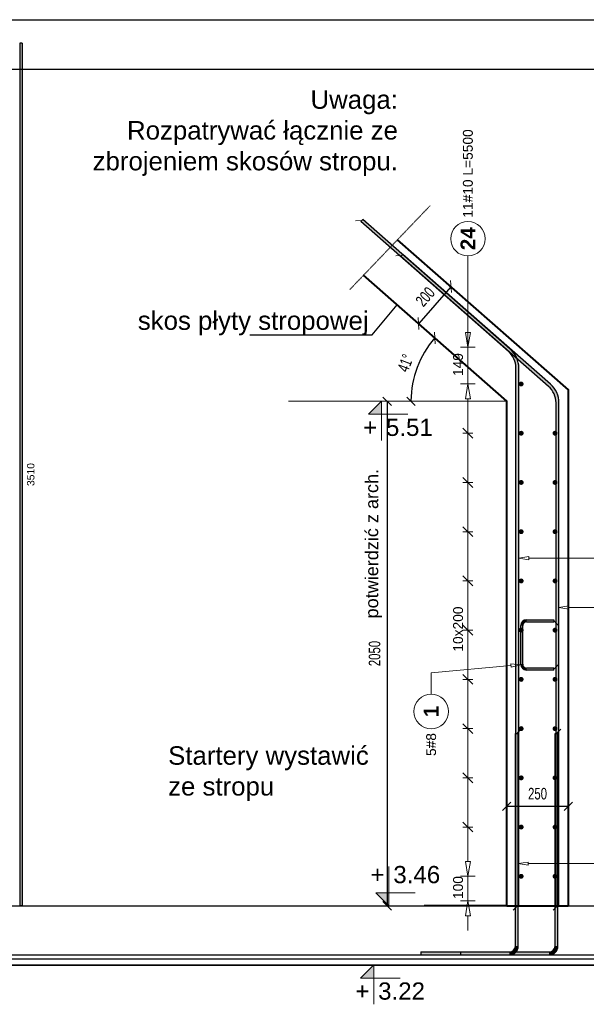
# Model space of a CAD drawing. Extents: x -1474 to 455485, y -101625 to 75879.
# Tile 37 of 40: x 369477 to 371779, y -87753 to -83753. Entities that reach past the tile are written whole.
import ezdxf
from ezdxf.enums import TextEntityAlignment as Align

# ---------------------------------------------------------------- set-up
doc = ezdxf.new("R2010")
doc.units = 0
doc.header["$LTSCALE"] = 10
doc.header["$MEASUREMENT"] = 0
doc.linetypes.add('HIDDEN', pattern=[0.375, 0.25, -0.125])
for name, color, linetype, lineweight in [('P-Linia1', 3, 'Continuous', 40), ('P-Opis', 1, 'Continuous', 18), ('P-Przerywana', 13, 'HIDDEN', 9), ('P-Wymiar', 254, 'Continuous', 9)]:
    doc.layers.add(name, color=color, linetype=linetype, lineweight=lineweight)
for name, color, linetype in [('RCAD_kształt pręta', 7, 'Continuous'), ('RCAD_opis kształtu pręta', 7, 'Continuous'), ('RCAD_opis rozkładu', 7, 'Continuous'), ('RCAD_pręt wyrzucony', 130, 'Continuous'), ('RCAD_pręty punktowe', 7, 'Continuous'), ('RCAD_symbole graficzne', 7, 'Continuous')]:
    doc.layers.add(name, color=color, linetype=linetype)
doc.styles.add('_Fd Opis', font='arial.ttf')
doc.styles.add('ROMANS', font='arial.ttf', dxfattribs={"width": 0.7})
doc.styles.add('style1', font='arial.ttf')
doc.styles.add('style3', font='arialbd.ttf')
doc.dimstyles.new('A25', dxfattribs={"dimscale": 27, "dimtxt": 1.75, "dimasz": 0.05, "dimexe": 0, "dimexo": 0, "dimgap": 1, "dimtad": 1, "dimdec": 4, "dimrnd": 1, "dimdsep": 46, "dimtxsty": 'ROMANS', "dimblk": '[[[[[[[[', "dimcen": 2, "dimdle": 2, "dimse1": 1, "dimse2": 1, "dimclrd": 256, "dimclrt": 1, "dimadec": 0, "dimazin": 0, "dimtfac": 1, "dimtdec": 4, "dimtix": 1, "dimtmove": 2, "dimatfit": 3, "dimldrblk": '[[[[[[[[', "dimfxl": 0, "dimtvp": 0.6, "dimtolj": 1, "dimlwd": -1, "dimarcsym": 0})

# ---------------------------------------------------------------- blocks, each defined once
blk = doc.blocks.new('[[[[[[[[')
at = {"layer": 'P-Wymiar'}
for p, q in [((-12.7, -12.7), (12.7, 12.7)), ((0, 0), (-4.6, 0)), ((0, 18), (0, -18))]:
    blk.add_line(p, q, dxfattribs=at)
blk = doc.blocks.new('*D176')
at = {"transparency": 16777216}
blk.add_line((371457.1, -86948.3), (371704.4, -86948.3), dxfattribs=at)
at = {"layer": 'Defpoints', "color": 0, "transparency": 16777216}
for p in [(371455.7, -86451.5), (371705.7, -86451.5), (371705.7, -86948.3)]:
    blk.add_point(p, dxfattribs=at)
at = {"transparency": 16777216, "xscale": 1.35, "yscale": 1.35, "zscale": 1.35, "rotation": 180}
blk.add_blockref('[[[[[[[[', (371455.7, -86948.3), dxfattribs=at)
at = {"transparency": 16777216, "xscale": 1.35, "yscale": 1.35, "zscale": 1.35}
blk.add_blockref('[[[[[[[[', (371705.7, -86948.3), dxfattribs=at)
at = {"color": 1, "transparency": 16777216, "insert": (371580.7, -86897.2), "char_height": 47.25, "attachment_point": 5, "style": 'ROMANS', "bg_fill": 3, "box_fill_scale": 1.25, "bg_fill_color": 256, "bg_fill_true_color": 13158600, "bg_fill_transparency": 0}
blk.add_mtext('\\A1;250', dxfattribs=at)
blk = doc.blocks.new('*D177')
at = {"transparency": 16777216}
blk.add_line((371228.2, -84838), (371097.9, -84986.2), dxfattribs=at)
at = {"layer": 'Defpoints', "color": 0, "transparency": 16777216}
for p in [(371215.5, -84825.1), (371083.5, -84975.3), (371097, -84987.2)]:
    blk.add_point(p, dxfattribs=at)
at = {"transparency": 16777216, "xscale": 1.35, "yscale": 1.35, "zscale": 1.35}
for p, rotation in [((371229.1, -84837), 48.67835585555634), ((371097, -84987.2), 228.6783558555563)]:
    blk.add_blockref('[[[[[[[[', p, dxfattribs=dict(at, rotation=rotation))
at = {"color": 1, "transparency": 16777216, "insert": (371124.6, -84878.3), "char_height": 47.25, "attachment_point": 5, "rotation": 48.6784, "style": 'ROMANS', "bg_fill": 3, "box_fill_scale": 1.25, "bg_fill_color": 256, "bg_fill_true_color": 13158600, "bg_fill_transparency": 0}
blk.add_mtext('\\A1;200', dxfattribs=at)
blk = doc.blocks.new('*D178')
at = {"transparency": 16777216}
blk.add_line((370970, -85304), (370970, -87351.3), dxfattribs=at)
at = {"layer": 'Defpoints', "color": 0, "transparency": 16777216}
for p in [(371762.2, -85302.6), (370970, -87352.6), (371762.2, -87352.6)]:
    blk.add_point(p, dxfattribs=at)
at = {"transparency": 16777216, "xscale": 1.35, "yscale": 1.35, "zscale": 1.35}
for p, rotation in [((370970, -85302.6), 90), ((370970, -87352.6), 270)]:
    blk.add_blockref('[[[[[[[[', p, dxfattribs=dict(at, rotation=rotation))
at = {"color": 1, "transparency": 16777216, "insert": (370918.9, -86327.6), "char_height": 47.25, "attachment_point": 5, "rotation": 90, "style": 'ROMANS', "bg_fill": 3, "box_fill_scale": 1.25, "bg_fill_color": 256, "bg_fill_true_color": 13158600, "bg_fill_transparency": 0}
blk.add_mtext('\\A1;2050', dxfattribs=at)
blk = doc.blocks.new('*D179')
at = {"transparency": 16777216}
blk.add_line((372009.3, -85257.4), (372009.3, -87351.6), dxfattribs=at)
at = {"layer": 'Defpoints', "color": 0, "transparency": 16777216}
for p in [(371159.1, -85256.1), (371262.1, -87352.9), (372009.3, -87352.9)]:
    blk.add_point(p, dxfattribs=at)
at = {"transparency": 16777216, "xscale": 1.35, "yscale": 1.35, "zscale": 1.35}
for p, rotation in [((372009.3, -85256.1), 90), ((372009.3, -87352.9), 270)]:
    blk.add_blockref('[[[[[[[[', p, dxfattribs=dict(at, rotation=rotation))
at = {"color": 1, "transparency": 16777216, "insert": (371958.2, -86304.5), "char_height": 47.25, "attachment_point": 5, "rotation": 90, "style": 'ROMANS', "bg_fill": 3, "box_fill_scale": 1.25, "bg_fill_color": 256, "bg_fill_true_color": 13158600, "bg_fill_transparency": 0}
blk.add_mtext('\\A1;2097', dxfattribs=at)
blk = doc.blocks.new('*D180')
at = {"transparency": 16777216}
blk.add_arc((371455.7, -85302.6), 389.1, 138.8771, 179.8012, dxfattribs=at)
at = {"layer": 'Defpoints', "color": 0, "transparency": 16777216}
for p in [(370873.8, -84790.9), (370568.7, -85302.6), (371455.7, -85302.6), (371455.7, -85302.6)]:
    blk.add_point(p, dxfattribs=at)
at = {"transparency": 16777216, "xscale": 1.35, "yscale": 1.35, "zscale": 1.35}
for p, rotation in [((371163.5, -85045.7), 48.77773972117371), ((371066.6, -85302.6), 269.9006161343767)]:
    blk.add_blockref('[[[[[[[[', p, dxfattribs=dict(at, rotation=rotation))
at = {"color": 1, "transparency": 16777216, "insert": (371044.2, -85147.4), "char_height": 47.25, "attachment_point": 5, "rotation": 69.3392, "style": 'ROMANS', "bg_fill": 3, "box_fill_scale": 1.25, "bg_fill_color": 256, "bg_fill_true_color": 13158600, "bg_fill_transparency": 0}
blk.add_mtext('\\A1;41°', dxfattribs=at)
at = {"layer": 'Defpoints', "color": 0, "transparency": 16777216}
blk.add_point((371110.7, -85122.6), dxfattribs=at)

msp = doc.modelspace()

# ---------------------------------------------------------------- hatches: boundary and pattern name
at = {"layer": 'RCAD_kształt pręta'}
h = msp.add_hatch(color=4, dxfattribs=at)
edge = h.paths.add_edge_path(flags=0)
edge.add_line((371466.56108, -87551.93326), (371466.56108, -87539.93326))
edge.add_arc((371466.56108, -87515.93326), 24, -90.00000001, -0.00000001)
edge.add_line((371490.56108, -87515.93326), (371502.56108, -87515.93326))
edge.add_arc((371466.56108, -87515.93326), 36, 269.99999999, 359.99999999, ccw=False)
h = msp.add_hatch(color=4, dxfattribs=at)
edge = h.paths.add_edge_path(flags=0)
edge.add_line((371627.79205, -87551.93326), (371627.79205, -87539.93326))
edge.add_arc((371627.79205, -87515.93326), 24, -90.00000001, -0.00000001)
edge.add_line((371651.79205, -87515.93326), (371663.79205, -87515.93326))
edge.add_arc((371627.79205, -87515.93326), 36, 269.99999999, 359.99999999, ccw=False)
for points in [[(371106.56108, -87551.93326), (371106.56108, -87539.93326), (371466.56108, -87539.93326), (371466.56108, -87551.93326)], [(371267.79205, -87551.93326), (371267.79205, -87539.93326), (371627.79205, -87539.93326), (371627.79205, -87551.93326)]]:
    msp.add_hatch(color=4, dxfattribs=at).paths.add_polyline_path(points, flags=0)
at = {"layer": 'RCAD_pręt wyrzucony'}
msp.add_hatch(color=4, dxfattribs=at).paths.add_polyline_path([(369477.07652, -83847.93326), (369487.07652, -83847.93326), (369487.07652, -87352.93326), (369477.07652, -87352.93326)], flags=0)
at = {"layer": 'RCAD_symbole graficzne'}
msp.add_hatch(color=1, dxfattribs=at).paths.add_polyline_path([(370862.0924, -87645.93519), (370915.42574, -87592.60185), (370915.42574, -87645.93519)], flags=0)

# ---------------------------------------------------------------- linework, layer by layer
msp.add_lwpolyline([(370411.66796, -85033.24796), (370908.50436, -85033.24796), (371010.61513, -84910.41522)])
at = {"layer": 'Defpoints', "color": 21}
for p in [(238098.40145, -83752.93326), (231219.52352, -83752.93326), (244474.54756, -83752.93326), (237595.66964, -83752.93326), (275978.67385, -83752.93326), (269099.79593, -83752.93326), (282354.81997, -83752.93326), (275475.94204, -83752.93326), (238152.43513, -83952.93326), (231273.5572, -83952.93326), (244528.58124, -83952.93326), (237649.70332, -83952.93326), (276032.70753, -83952.93326), (269153.82961, -83952.93326), (282408.85365, -83952.93326), (275529.97572, -83952.93326), (243115.86313, -87352.60185), (331205.41923, -87352.60185), (236236.98521, -87352.60185), (324326.5413, -87352.60185), (294834.79637, -87352.60185), (382924.35247, -87352.60185), (287955.91844, -87352.60185), (376045.47454, -87352.60185), (249492.00924, -87352.60185), (337581.56534, -87352.60185), (242613.13132, -87352.60185), (330702.68742, -87352.60185), (301210.94248, -87352.60185), (389300.49858, -87352.60185), (294332.06456, -87352.60185), (382421.62065, -87352.60185), (232413.86384, -87352.93326), (320503.41994, -87352.93326), (225534.98592, -87352.93326), (313624.54202, -87352.93326), (284132.79708, -87352.93326), (372222.35318, -87352.93326), (277253.91915, -87352.93326), (365343.47525, -87352.93326), (238790.00996, -87352.93326), (326879.56605, -87352.93326), (231911.13203, -87352.93326), (320000.68813, -87352.93326), (290508.94319, -87352.93326), (378598.49929, -87352.93326), (283630.06527, -87352.93326), (371719.62137, -87352.93326), (243115.86313, -87551.60185), (331205.41923, -87551.60185), (236236.98521, -87551.60185), (324326.5413, -87551.60185), (294834.79637, -87551.60185), (382924.35247, -87551.60185), (287955.91844, -87551.60185), (376045.47454, -87551.60185), (249492.00924, -87551.60185), (337581.56534, -87551.60185), (242613.13132, -87551.60185), (330702.68742, -87551.60185), (301210.94248, -87551.60185), (389300.49858, -87551.60185), (294332.06456, -87551.60185), (382421.62065, -87551.60185), (280996.13554, -87551.60185), (369085.69163, -87551.60185), (274117.25761, -87551.60185), (362206.81371, -87551.60185), (332715.06877, -87551.60185), (420804.62487, -87551.60185), (325836.19085, -87551.60185), (413925.74694, -87551.60185), (287372.28165, -87551.60185), (375461.83775, -87551.60185), (280493.40372, -87551.60185), (368582.95982, -87551.60185), (339091.21489, -87551.60185), (427180.77098, -87551.60185), (332212.33696, -87551.60185), (420301.89306, -87551.60185), (232413.86384, -87551.93326), (320503.41994, -87551.93326), (225534.98592, -87551.93326), (313624.54202, -87551.93326), (284132.79708, -87551.93326), (372222.35318, -87551.93326), (277253.91915, -87551.93326), (365343.47525, -87551.93326), (238790.00996, -87551.93326), (326879.56605, -87551.93326), (231911.13203, -87551.93326), (320000.68813, -87551.93326), (290508.94319, -87551.93326), (378598.49929, -87551.93326), (283630.06527, -87551.93326), (371719.62137, -87551.93326), (270294.13625, -87551.93326), (358383.69234, -87551.93326), (263415.25832, -87551.93326), (351504.81442, -87551.93326), (322013.06948, -87551.93326), (410102.62558, -87551.93326), (315134.19156, -87551.93326), (403223.74766, -87551.93326), (276670.28236, -87551.93326), (364759.83846, -87551.93326), (269791.40444, -87551.93326), (357880.96053, -87551.93326), (328389.2156, -87551.93326), (416478.7717, -87551.93326), (321510.33767, -87551.93326), (409599.89377, -87551.93326), (243115.86313, -87567.60185), (331205.41923, -87567.60185), (236236.98521, -87567.60185), (324326.5413, -87567.60185), (294834.79637, -87567.60185), (382924.35247, -87567.60185), (287955.91844, -87567.60185), (376045.47454, -87567.60185), (249492.00924, -87567.60185), (337581.56534, -87567.60185), (242613.13132, -87567.60185), (330702.68742, -87567.60185), (301210.94248, -87567.60185), (389300.49858, -87567.60185), (294332.06456, -87567.60185), (382421.62065, -87567.60185), (280996.13554, -87567.60185), (369085.69163, -87567.60185), (274117.25761, -87567.60185), (362206.81371, -87567.60185), (332715.06877, -87567.60185), (420804.62487, -87567.60185), (325836.19085, -87567.60185), (413925.74694, -87567.60185), (287372.28165, -87567.60185), (375461.83775, -87567.60185), (280493.40372, -87567.60185), (368582.95982, -87567.60185), (339091.21489, -87567.60185), (427180.77098, -87567.60185), (332212.33696, -87567.60185), (420301.89306, -87567.60185), (232413.86384, -87567.93326), (320503.41994, -87567.93326), (225534.98592, -87567.93326), (313624.54202, -87567.93326), (284132.79708, -87567.93326), (372222.35318, -87567.93326), (277253.91915, -87567.93326), (365343.47525, -87567.93326), (238790.00996, -87567.93326), (326879.56605, -87567.93326), (231911.13203, -87567.93326), (320000.68813, -87567.93326), (290508.94319, -87567.93326), (378598.49929, -87567.93326), (283630.06527, -87567.93326), (371719.62137, -87567.93326), (270294.13625, -87567.93326), (358383.69234, -87567.93326), (263415.25832, -87567.93326), (351504.81442, -87567.93326), (322013.06948, -87567.93326), (410102.62558, -87567.93326), (315134.19156, -87567.93326), (403223.74766, -87567.93326), (276670.28236, -87567.93326), (364759.83846, -87567.93326), (269791.40444, -87567.93326), (357880.96053, -87567.93326), (328389.2156, -87567.93326), (416478.7717, -87567.93326), (321510.33767, -87567.93326), (409599.89377, -87567.93326), (243115.86313, -87592.60185), (331205.41923, -87592.60185), (236236.98521, -87592.60185), (324326.5413, -87592.60185), (294834.79637, -87592.60185), (382924.35247, -87592.60185), (287955.91844, -87592.60185), (376045.47454, -87592.60185), (249492.00924, -87592.60185), (337581.56534, -87592.60185), (242613.13132, -87592.60185), (330702.68742, -87592.60185), (301210.94248, -87592.60185), (389300.49858, -87592.60185), (294332.06456, -87592.60185), (382421.62065, -87592.60185), (280996.13554, -87592.60185), (369085.69163, -87592.60185), (274117.25761, -87592.60185), (362206.81371, -87592.60185), (332715.06877, -87592.60185), (420804.62487, -87592.60185), (325836.19085, -87592.60185), (413925.74694, -87592.60185), (287372.28165, -87592.60185), (375461.83775, -87592.60185), (280493.40372, -87592.60185), (368582.95982, -87592.60185), (339091.21489, -87592.60185), (427180.77098, -87592.60185), (332212.33696, -87592.60185), (420301.89306, -87592.60185), (232413.86384, -87592.93326), (320503.41994, -87592.93326), (225534.98592, -87592.93326), (313624.54202, -87592.93326), (284132.79708, -87592.93326), (372222.35318, -87592.93326), (277253.91915, -87592.93326), (365343.47525, -87592.93326), (238790.00996, -87592.93326), (326879.56605, -87592.93326), (231911.13203, -87592.93326), (320000.68813, -87592.93326), (290508.94319, -87592.93326), (378598.49929, -87592.93326), (283630.06527, -87592.93326), (371719.62137, -87592.93326), (270294.13625, -87592.93326), (358383.69234, -87592.93326), (263415.25832, -87592.93326), (351504.81442, -87592.93326), (322013.06948, -87592.93326), (410102.62558, -87592.93326), (315134.19156, -87592.93326), (403223.74766, -87592.93326), (276670.28236, -87592.93326), (364759.83846, -87592.93326), (269791.40444, -87592.93326), (357880.96053, -87592.93326), (328389.2156, -87592.93326), (416478.7717, -87592.93326), (321510.33767, -87592.93326), (409599.89377, -87592.93326)]:
    msp.add_xline(p, (1, 0), dxfattribs=at)
at = {"layer": 'P-Linia1'}
for points in [[(371455.7472, -83752.60185), (371455.7472, -83752.60185)], [(371705.80613, -87352.60185), (371705.80613, -85256.14507), (371012.12879, -84646.27019)], [(371455.81223, -87352.60185), (371455.7472, -85302.60185), (370873.78369, -84790.94477)], [(371455.7472, -87352.60185), (371120.62631, -87352.60185)], [(371455.7472, -87352.60185), (371705.7472, -87352.60185)], [(371705.7472, -87352.60185), (371705.7472, -87352.60185)]]:
    msp.add_lwpolyline(points, dxfattribs=at)
at = {"layer": 'P-Przerywana'}
msp.add_lwpolyline([(371143.87964, -84508.49155), (370817.63854, -84849.65865)], dxfattribs=at)
at = {"layer": 'RCAD_kształt pręta', "color": 2, "lineweight": 5}
for p, q in [((370866.45214, -84568.36476), (370841.75439, -84569.95252)), ((371029.52431, -84710.41898), (371004.82655, -84712.00674))]:
    msp.add_line(p, q, dxfattribs=at)
at = {"layer": 'RCAD_kształt pręta', "color": 4}
for p, q in [((370862.49043, -84572.87085), (370870.41385, -84563.85867)), ((371025.56259, -84714.92506), (371033.48602, -84705.91289)), ((371106.56108, -87539.93326), (371466.56108, -87539.93326)), ((371106.56108, -87539.93326), (371106.56108, -87551.93326)), ((371106.56108, -87551.93326), (371466.56108, -87551.93326)), ((371267.79205, -87539.93326), (371627.79205, -87539.93326)), ((371267.79205, -87539.93326), (371267.79205, -87551.93326)), ((371267.79205, -87551.93326), (371627.79205, -87551.93326))]:
    msp.add_line(p, q, dxfattribs=at)
for centre, radius in [((371466.56108, -87515.93326), 24), ((371466.56108, -87515.93326), 36), ((371627.79205, -87515.93326), 24), ((371627.79205, -87515.93326), 36)]:
    msp.add_arc(centre, radius, 269.99999999, 359.99999999, dxfattribs=at)
at = {"layer": 'RCAD_opis rozkładu', "color": 8, "lineweight": 0}
for p, q in [((371287.89371, -87392.60185), (371307.89371, -87392.60185)), ((371297.89371, -87452.60185), (371297.89371, -87392.60185))]:
    msp.add_line(p, q, dxfattribs=at)
msp.add_circle((371297.89371, -84642.43895), 70, dxfattribs=at)
at = {"layer": 'RCAD_pręt wyrzucony', "color": 4}
for p, q in [((369477.07652, -83847.93326), (369477.07652, -87352.93326)), ((369487.07652, -83847.93326), (369477.07652, -83847.93326)), ((369487.07652, -83847.93326), (369487.07652, -87352.93326)), ((369487.07652, -87352.93326), (369477.07652, -87352.93326))]:
    msp.add_line(p, q, dxfattribs=at)
at = {"layer": 'RCAD_symbole graficzne', "color": 1, "lineweight": 0}
for p, q in [((370995.42574, -87592.60185), (370835.42574, -87592.60185)), ((370862.0924, -87645.93519), (370915.42574, -87592.60185)), ((370915.42574, -87592.60185), (370915.42574, -87752.60185)), ((371022.0924, -87645.93519), (370862.0924, -87645.93519))]:
    msp.add_line(p, q, dxfattribs=at)

# ---------------------------------------------------------------- texts
at = {"layer": 'P-Opis', "char_height": 75, "width": 1557.0457914, "attachment_point": 6, "style": '_Fd Opis'}
for s, insert in [('Uwaga:^JRozpatrywać łącznie ze zbrojeniem skosów stropu.', (371013.64774, -84213.37187)), ('skos płyty stropowej', (370894.38622, -84986.22952))]:
    msp.add_mtext(s, dxfattribs=dict(at, insert=insert))
at = {"layer": 'RCAD_opis rozkładu', "color": 2, "insert": (371297.89371, -84377.35027), "char_height": 40, "attachment_point": 5, "rotation": 90, "style": 'style1'}
msp.add_mtext('11#10 L=5500', dxfattribs=at)
at = {"layer": 'RCAD_opis rozkładu', "color": 1, "insert": (371297.89371, -84642.43895), "char_height": 60, "attachment_point": 5, "rotation": 90, "style": 'style3'}
msp.add_mtext('24', dxfattribs=at)
at = {"layer": 'RCAD_pręt wyrzucony', "color": 1, "insert": (369522.07652, -85600.43326), "char_height": 30, "attachment_point": 5, "rotation": 90, "style": 'style1'}
msp.add_mtext('3510', dxfattribs=at)
at = {"layer": 'RCAD_symbole graficzne', "color": 2, "style": 'style1'}
msp.add_text('+', height=70, dxfattribs=at).set_placement((370897.64796, -87663.71296), align=Align.TOP_RIGHT)
msp.add_text('3.22 ', height=70, dxfattribs=at).set_placement((370933.20352, -87663.71296), align=Align.TOP_LEFT)

# ---------------------------------------------------------------- next in the draw order: dimensions: what is measured, and where the dimension line sits
dim = msp.add_aligned_dim(p1=(371215.53006, -84825.09876), p2=(371083.47298, -84975.30171), distance=18.0287, dimstyle='A25', override={"dimfxl": 160, "dimfxlon": 1, "dimtfill": 1})
dim.commit()
dim.dimension.update_dxf_attribs({"geometry": '*D177', "text_midpoint": (371124.64603, -84878.34751)})
dim = msp.add_linear_dim(base=(371705.7472, -86948.32672), p1=(371455.7472, -86451.53177), p2=(371705.7472, -86451.53177), dimstyle='A25', override={"dimfxl": 160, "dimfxlon": 1, "dimtfill": 1})
dim.commit()
dim.dimension.update_dxf_attribs({"geometry": '*D176', "text_midpoint": (371580.7472, -86897.20215)})

# ---------------------------------------------------------------- next in the draw order: dimensions: what is measured, and where the dimension line sits
dim = msp.add_linear_dim(base=(370970.02699, -87352.60185), p1=(371762.24717, -85302.60185), p2=(371762.24717, -87352.60185), angle=90, dimstyle='A25', override={"dimfxl": 160, "dimfxlon": 1, "dimtfill": 1})
dim.commit()
dim.dimension.update_dxf_attribs({"geometry": '*D178', "text_midpoint": (370918.90242, -86327.60185)})

# ---------------------------------------------------------------- next in the draw order: hatches: boundary and pattern name
at = {"layer": 'RCAD_symbole graficzne'}
msp.add_hatch(color=1, dxfattribs=at).paths.add_polyline_path([(370923.82819, -87299.26852), (370977.16152, -87352.60185), (370977.16152, -87299.26852)], flags=0)

# ---------------------------------------------------------------- next in the draw order: linework, layer by layer
at = {"layer": 'RCAD_symbole graficzne', "color": 1, "lineweight": 0}
for p, q in [((371053.85763, -85355.81156), (370893.85763, -85355.81156)), ((370977.16152, -87352.60185), (370977.16152, -87192.60185)), ((371083.82819, -87299.26852), (370923.82819, -87299.26852)), ((370923.82819, -87299.26852), (370977.16152, -87352.60185)), ((371057.16152, -87352.60185), (370897.16152, -87352.60185))]:
    msp.add_line(p, q, dxfattribs=at)

# ---------------------------------------------------------------- next in the draw order: texts
at = {"layer": 'P-Opis', "insert": (370915.0911, -85577.64684), "char_height": 52.5, "width": 1089.932054, "attachment_point": 6, "rotation": 90, "style": '_Fd Opis'}
msp.add_mtext('potwierdzić z arch.', dxfattribs=at)
at = {"layer": 'P-Opis', "insert": (370080.03547, -86815.70059), "char_height": 75, "width": 902.055227, "attachment_point": 4, "style": '_Fd Opis'}
msp.add_mtext('Startery wystawić ze stropu', dxfattribs=at)
at = {"layer": 'RCAD_symbole graficzne', "color": 2, "style": 'style1'}
msp.add_text('+', height=70, dxfattribs=at).set_placement((370929.41318, -85373.58934), align=Align.TOP_RIGHT)
msp.add_text('+', height=70, dxfattribs=at).set_placement((370959.38375, -87281.49074), align=Align.BOTTOM_RIGHT)

# ---------------------------------------------------------------- next in the draw order: dimensions: what is measured, and where the dimension line sits
dim = msp.add_linear_dim(base=(372009.32441, -87352.93326), p1=(371159.13857, -85256.09325), p2=(371262.13902, -87352.93326), angle=90, dimstyle='A25', override={"dimfxl": 160, "dimfxlon": 1, "dimtfill": 1})
dim.commit()
dim.dimension.update_dxf_attribs({"geometry": '*D179', "text_midpoint": (371958.19983, -86304.51326)})

# ---------------------------------------------------------------- next in the draw order: hatches: boundary and pattern name
at = {"layer": 'RCAD_kształt pręta'}
for points in [[(371504.67503, -87352.33639), (371492.67503, -87352.33639), (371492.67503, -85167.63415), (371504.67503, -85167.63415)], [(371667.7472, -87352.33639), (371655.7472, -87352.33639), (371655.7472, -85309.68837), (371667.7472, -85309.68837)], [(371536.33113, -86198.23429), (371536.33113, -86190.23429), (371647.33113, -86190.23429), (371647.33113, -86198.23429)], [(371520.33113, -86370.71128), (371512.33113, -86370.71128), (371512.33113, -86214.23429), (371520.33113, -86214.23429)], [(371647.33113, -86386.71128), (371647.33113, -86394.71128), (371536.33113, -86394.71128), (371536.33113, -86386.71128)], [(371502.56108, -87515.93326), (371490.56108, -87515.93326), (371490.56108, -86652.93326), (371502.56108, -86652.93326)], [(371663.79205, -87515.93326), (371651.79205, -87515.93326), (371651.79205, -86652.93326), (371663.79205, -86652.93326)]]:
    msp.add_hatch(color=4, dxfattribs=at).paths.add_polyline_path(points, flags=0)
h = msp.add_hatch(color=4, dxfattribs=at)
edge = h.paths.add_edge_path(flags=0)
edge.add_line((371667.7472, -85309.68837), (371655.7472, -85309.68837))
edge.add_arc((371565.7472, -85309.68837), 90, 0, 48.67835589)
edge.add_line((371625.17288, -85242.09704), (371633.09631, -85233.08486))
edge.add_arc((371565.7472, -85309.68837), 102, 360, 408.67835589, ccw=False)
h = msp.add_hatch(color=4, dxfattribs=at)
edge = h.paths.add_edge_path(flags=0)
edge.add_line((371536.33113, -86190.23429), (371536.33113, -86198.23429))
edge.add_arc((371536.33113, -86214.23429), 16, 90, 180)
edge.add_line((371520.33113, -86214.23429), (371512.33113, -86214.23429))
edge.add_arc((371536.33113, -86214.23429), 24, 450, 540, ccw=False)
h = msp.add_hatch(color=4, dxfattribs=at)
edge = h.paths.add_edge_path(flags=0)
edge.add_line((371512.33113, -86370.71128), (371520.33113, -86370.71128))
edge.add_arc((371536.33113, -86370.71128), 16, -180, -90)
edge.add_line((371536.33113, -86386.71128), (371536.33113, -86394.71128))
edge.add_arc((371536.33113, -86370.71128), 24, 540, 630, ccw=False)
at = {"layer": 'RCAD_pręty punktowe'}
h = msp.add_hatch(color=1, dxfattribs=at)
edge = h.paths.add_edge_path(flags=0)
edge.add_arc((371514.31535, -85232.60185), 10, 0, 360, ccw=False)
h = msp.add_hatch(color=1, dxfattribs=at)
edge = h.paths.add_edge_path(flags=0)
edge.add_arc((371514.31535, -85432.60185), 10, 0, 360, ccw=False)
h = msp.add_hatch(color=1, dxfattribs=at)
edge = h.paths.add_edge_path(flags=0)
edge.add_arc((371651.7472, -85432.60185), 10, 0, 360, ccw=False)
h = msp.add_hatch(color=1, dxfattribs=at)
edge = h.paths.add_edge_path(flags=0)
edge.add_arc((371514.31535, -85632.60185), 10, 0, 360, ccw=False)
h = msp.add_hatch(color=1, dxfattribs=at)
edge = h.paths.add_edge_path(flags=0)
edge.add_arc((371651.7472, -85632.60185), 10, 0, 360, ccw=False)
h = msp.add_hatch(color=1, dxfattribs=at)
edge = h.paths.add_edge_path(flags=0)
edge.add_arc((371514.31535, -85832.60185), 10, 0, 360, ccw=False)
h = msp.add_hatch(color=1, dxfattribs=at)
edge = h.paths.add_edge_path(flags=0)
edge.add_arc((371651.7472, -85832.60185), 10, 0, 360, ccw=False)
h = msp.add_hatch(color=1, dxfattribs=at)
edge = h.paths.add_edge_path(flags=0)
edge.add_arc((371514.31535, -86032.60185), 10, 0, 360, ccw=False)
h = msp.add_hatch(color=1, dxfattribs=at)
edge = h.paths.add_edge_path(flags=0)
edge.add_arc((371651.7472, -86032.60185), 10, 0, 360, ccw=False)
h = msp.add_hatch(color=1, dxfattribs=at)
edge = h.paths.add_edge_path(flags=0)
edge.add_arc((371514.31535, -86232.60185), 10, 0, 360, ccw=False)
h = msp.add_hatch(color=1, dxfattribs=at)
edge = h.paths.add_edge_path(flags=0)
edge.add_arc((371651.7472, -86232.60185), 10, 0, 360, ccw=False)
h = msp.add_hatch(color=1, dxfattribs=at)
edge = h.paths.add_edge_path(flags=0)
edge.add_arc((371514.31535, -86432.60185), 10, 0, 360, ccw=False)
h = msp.add_hatch(color=1, dxfattribs=at)
edge = h.paths.add_edge_path(flags=0)
edge.add_arc((371651.7472, -86432.60185), 10, 0, 360, ccw=False)
h = msp.add_hatch(color=1, dxfattribs=at)
edge = h.paths.add_edge_path(flags=0)
edge.add_arc((371514.31535, -86632.60185), 10, 0, 360, ccw=False)
h = msp.add_hatch(color=1, dxfattribs=at)
edge = h.paths.add_edge_path(flags=0)
edge.add_arc((371651.7472, -86632.60185), 10, 0, 360, ccw=False)
h = msp.add_hatch(color=1, dxfattribs=at)
edge = h.paths.add_edge_path(flags=0)
edge.add_arc((371514.31535, -86832.60185), 10, 0, 360, ccw=False)
h = msp.add_hatch(color=1, dxfattribs=at)
edge = h.paths.add_edge_path(flags=0)
edge.add_arc((371651.7472, -86832.60185), 10, 0, 360, ccw=False)
h = msp.add_hatch(color=1, dxfattribs=at)
edge = h.paths.add_edge_path(flags=0)
edge.add_arc((371514.31535, -87032.60185), 10, 0, 360, ccw=False)
h = msp.add_hatch(color=1, dxfattribs=at)
edge = h.paths.add_edge_path(flags=0)
edge.add_arc((371651.7472, -87032.60185), 10, 0, 360, ccw=False)
h = msp.add_hatch(color=1, dxfattribs=at)
edge = h.paths.add_edge_path(flags=0)
edge.add_arc((371514.31535, -87232.60185), 10, 0, 360, ccw=False)
h = msp.add_hatch(color=1, dxfattribs=at)
edge = h.paths.add_edge_path(flags=0)
edge.add_arc((371651.7472, -87232.60185), 10, 0, 360, ccw=False)

# ---------------------------------------------------------------- next in the draw order: linework, layer by layer
at = {"layer": 'Defpoints', "color": 21}
for p in [(280996.13554, -87352.60185), (369085.69163, -87352.60185), (274117.25761, -87352.60185), (362206.81371, -87352.60185), (332715.06877, -87352.60185), (420804.62487, -87352.60185), (325836.19085, -87352.60185), (413925.74694, -87352.60185), (287372.28165, -87352.60185), (375461.83775, -87352.60185), (280493.40372, -87352.60185), (368582.95982, -87352.60185), (339091.21489, -87352.60185), (427180.77098, -87352.60185), (332212.33696, -87352.60185), (420301.89306, -87352.60185), (270294.13625, -87352.93326), (358383.69234, -87352.93326), (263415.25832, -87352.93326), (351504.81442, -87352.93326), (322013.06948, -87352.93326), (410102.62558, -87352.93326), (315134.19156, -87352.93326), (403223.74766, -87352.93326), (276670.28236, -87352.93326), (364759.83846, -87352.93326), (269791.40444, -87352.93326), (357880.96053, -87352.93326), (328389.2156, -87352.93326), (416478.7717, -87352.93326), (321510.33767, -87352.93326), (409599.89377, -87352.93326)]:
    msp.add_xline(p, (1, 0), dxfattribs=at)
at = {"layer": 'P-Przerywana'}
msp.add_lwpolyline([(371455.7472, -85302.60185), (370568.69564, -85302.60185)], dxfattribs=at)
at = {"layer": 'RCAD_kształt pręta', "color": 4}
for p, q in [((371492.67503, -87352.33639), (371492.67503, -85167.63415)), ((371504.67503, -87352.33639), (371504.67503, -85167.63415)), ((371655.7472, -87352.33639), (371655.7472, -85309.68837)), ((371667.7472, -87352.33639), (371667.7472, -85309.68837)), ((371536.33113, -86190.23429), (371647.33113, -86190.23429)), ((371536.33113, -86198.23429), (371647.33113, -86198.23429)), ((371647.33113, -86190.23429), (371647.33113, -86198.23429)), ((371512.33113, -86370.71128), (371512.33113, -86214.23429)), ((371520.33113, -86370.71128), (371520.33113, -86214.23429)), ((371647.33113, -86386.71128), (371536.33113, -86386.71128)), ((371647.33113, -86394.71128), (371536.33113, -86394.71128)), ((371647.33113, -86394.71128), (371647.33113, -86386.71128)), ((371490.56108, -87515.93326), (371490.56108, -86652.93326)), ((371490.56108, -86652.93326), (371502.56108, -86652.93326)), ((371502.56108, -87515.93326), (371502.56108, -86652.93326)), ((371651.79205, -87515.93326), (371651.79205, -86652.93326)), ((371651.79205, -86652.93326), (371663.79205, -86652.93326)), ((371663.79205, -87515.93326), (371663.79205, -86652.93326)), ((371492.67503, -87352.33639), (371504.67503, -87352.33639)), ((371655.7472, -87352.33639), (371667.7472, -87352.33639))]:
    msp.add_line(p, q, dxfattribs=at)
at = {"layer": 'RCAD_kształt pręta', "color": 2, "lineweight": 5}
for p, q in [((371647.33113, -86194.23429), (371664.83113, -86211.73429)), ((371647.33113, -86390.71128), (371664.83113, -86373.21128)), ((371496.56108, -86652.93326), (371514.06108, -86635.43326)), ((371657.79205, -86652.93326), (371675.29205, -86635.43326)), ((371498.67503, -87352.33639), (371481.17503, -87369.83639)), ((371661.7472, -87352.33639), (371644.2472, -87369.83639))]:
    msp.add_line(p, q, dxfattribs=at)
at = {"layer": 'RCAD_kształt pręta', "color": 4}
for centre, radius, start, end in [((371565.7472, -85309.68837), 102, 360, 48.67835589), ((371565.7472, -85309.68837), 90, 360, 48.67835589), ((371536.33113, -86214.23429), 24, 90, 180), ((371536.33113, -86214.23429), 16, 90, 180), ((371536.33113, -86370.71128), 24, 180, 270), ((371536.33113, -86370.71128), 16, 180, 270)]:
    msp.add_arc(centre, radius, start, end, dxfattribs=at)
at = {"layer": 'RCAD_opis kształtu pręta', "color": 8, "lineweight": 0}
for p, q in [((371504.67503, -85940.15488), (371544.67503, -85933.48822)), ((371544.67503, -85946.82155), (371504.67503, -85940.15488)), ((371544.67503, -85946.82155), (371544.67503, -85933.48822)), ((372158.12608, -85940.15488), (371544.67503, -85940.15488)), ((371667.7472, -86140.57286), (371707.7472, -86133.90619)), ((371707.7472, -86147.23952), (371667.7472, -86140.57286)), ((371707.7472, -86147.23952), (371707.7472, -86133.90619)), ((372321.19825, -86140.57286), (371707.7472, -86140.57286)), ((371148.69164, -86405.82026), (371472.59203, -86376.48421)), ((371471.99068, -86369.84472), (371512.42897, -86372.87612)), ((371471.99068, -86369.84472), (371473.19338, -86383.1237)), ((371512.42897, -86372.87612), (371473.19338, -86383.1237)), ((371148.69164, -86405.82026), (371148.69164, -86493.05829)), ((371502.56108, -87181.22212), (371542.56108, -87174.55545)), ((371542.56108, -87187.88879), (371502.56108, -87181.22212)), ((371542.56108, -87187.88879), (371542.56108, -87174.55545)), ((372151.03344, -87181.22212), (371542.56108, -87181.22212))]:
    msp.add_line(p, q, dxfattribs=at)
msp.add_circle((371148.69164, -86563.05829), 70, dxfattribs=at)
at = {"layer": 'RCAD_opis rozkładu', "color": 8, "lineweight": 0}
for p, q in [((371317.89371, -85452.60185), (371277.89371, -85412.60185)), ((371277.89371, -85432.60185), (371317.89371, -85432.60185)), ((371297.89371, -85632.60185), (371297.89371, -85432.60185)), ((371317.89371, -85652.60185), (371277.89371, -85612.60185)), ((371277.89371, -85632.60185), (371317.89371, -85632.60185)), ((371297.89371, -85832.60185), (371297.89371, -85632.60185)), ((371317.89371, -85852.60185), (371277.89371, -85812.60185)), ((371277.89371, -85832.60185), (371317.89371, -85832.60185)), ((371297.89371, -86032.60185), (371297.89371, -85832.60185)), ((371317.89371, -86052.60185), (371277.89371, -86012.60185)), ((371277.89371, -86032.60185), (371317.89371, -86032.60185)), ((371297.89371, -86232.60185), (371297.89371, -86032.60185)), ((371317.89371, -86252.60185), (371277.89371, -86212.60185)), ((371277.89371, -86232.60185), (371317.89371, -86232.60185)), ((371297.89371, -86332.60185), (371297.89371, -86232.60185)), ((371297.89371, -86332.60185), (371297.89371, -86432.60185)), ((371277.89371, -86412.60185), (371317.89371, -86452.60185)), ((371277.89371, -86432.60185), (371317.89371, -86432.60185)), ((371297.89371, -86432.60185), (371297.89371, -86632.60185)), ((371277.89371, -86612.60185), (371317.89371, -86652.60185)), ((371277.89371, -86632.60185), (371317.89371, -86632.60185)), ((371297.89371, -86632.60185), (371297.89371, -86832.60185)), ((371277.89371, -86812.60185), (371317.89371, -86852.60185)), ((371277.89371, -86832.60185), (371317.89371, -86832.60185)), ((371297.89371, -86832.60185), (371297.89371, -87032.60185)), ((371277.89371, -87012.60185), (371317.89371, -87052.60185)), ((371277.89371, -87032.60185), (371317.89371, -87032.60185)), ((371297.89371, -87032.60185), (371297.89371, -87172.60185)), ((371297.89371, -87232.60185), (371287.89371, -87172.60185)), ((371307.89371, -87172.60185), (371287.89371, -87172.60185)), ((371307.89371, -87172.60185), (371297.89371, -87232.60185)), ((371267.89371, -87232.60185), (371327.89371, -87232.60185)), ((371297.89371, -87232.60185), (371297.89371, -87332.60185)), ((371327.89371, -87332.60185), (371267.89371, -87332.60185)), ((371287.89371, -87392.60185), (371297.89371, -87332.60185)), ((371297.89371, -87332.60185), (371307.89371, -87392.60185))]:
    msp.add_line(p, q, dxfattribs=at)

# ---------------------------------------------------------------- next in the draw order: texts
at = {"layer": 'RCAD_opis kształtu pręta', "color": 1, "attachment_point": 5, "rotation": 90}
for s, insert, char_height, style in [('1', (371148.69164, -86563.05829), 60, 'style3'), ('5#8  ', (371148.69164, -86697.28748), 40, 'style1')]:
    msp.add_mtext(s, dxfattribs=dict(at, insert=insert, char_height=char_height, style=style))
at = {"layer": 'RCAD_opis rozkładu', "color": 2, "char_height": 40, "attachment_point": 7, "rotation": 90, "style": 'style1'}
for s, insert in [('10x200', (371278.31663, -86319.88698)), ('100', (371278.31663, -87324.83923))]:
    msp.add_mtext(s, dxfattribs=dict(at, insert=insert))
at = {"layer": 'RCAD_symbole graficzne', "color": 2, "style": 'style1'}
msp.add_text('5.51 ', height=70, dxfattribs=at).set_placement((370964.96874, -85373.58934), align=Align.TOP_LEFT)
msp.add_text('3.46 ', height=70, dxfattribs=at).set_placement((370994.9393, -87281.49074), align=Align.BOTTOM_LEFT)

# ---------------------------------------------------------------- next in the draw order: dimensions: what is measured, and where the dimension line sits
dim = msp.add_angular_dim_2l(base=(371110.72184, -85122.6273), line1=((371455.7472, -85302.60185), (370873.78369, -84790.94477)), line2=((371455.7472, -85302.60185), (370568.69564, -85302.60185)), dimstyle='A25', override={"dimfxl": 160, "dimfxlon": 1, "dimtfill": 1})
dim.commit()
dim.dimension.update_dxf_attribs({"geometry": '*D180', "text_midpoint": (371044.17091, -85147.40166)})

# ---------------------------------------------------------------- next in the draw order: hatches: boundary and pattern name
at = {"layer": 'RCAD_kształt pręta'}
for points in [[(371470.02414, -85091.03064), (371462.10072, -85100.04282), (370862.49043, -84572.87085), (370870.41385, -84563.85867)], [(371633.09631, -85233.08486), (371625.17288, -85242.09704), (371025.56259, -84714.92506), (371033.48602, -84705.91289)]]:
    msp.add_hatch(color=4, dxfattribs=at).paths.add_polyline_path(points, flags=0)
h = msp.add_hatch(color=4, dxfattribs=at)
edge = h.paths.add_edge_path(flags=0)
edge.add_line((371504.67503, -85167.63415), (371492.67503, -85167.63415))
edge.add_arc((371402.67503, -85167.63415), 90, 0, 48.67835589)
edge.add_line((371462.10072, -85100.04282), (371470.02414, -85091.03064))
edge.add_arc((371402.67503, -85167.63415), 102, 360, 408.67835589, ccw=False)
at = {"layer": 'RCAD_symbole graficzne'}
msp.add_hatch(color=1, dxfattribs=at).paths.add_polyline_path([(370893.85763, -85355.81156), (370947.19096, -85302.47823), (370947.19096, -85355.81156)], flags=0)

# ---------------------------------------------------------------- next in the draw order: linework, layer by layer
at = {"layer": 'RCAD_kształt pręta', "color": 4}
for p, q in [((371462.10072, -85100.04282), (370862.49043, -84572.87085)), ((371470.02414, -85091.03064), (370870.41385, -84563.85867)), ((371625.17288, -85242.09704), (371025.56259, -84714.92506)), ((371633.09631, -85233.08486), (371033.48602, -84705.91289))]:
    msp.add_line(p, q, dxfattribs=at)
for radius in [90, 102]:
    msp.add_arc((371402.67503, -85167.63415), radius, 360, 48.67835589, dxfattribs=at)
at = {"layer": 'RCAD_opis rozkładu', "color": 8, "lineweight": 0}
for p, q in [((371297.89371, -84712.43895), (371297.89371, -85083.4609)), ((371297.89371, -84963.4609), (371297.89371, -85023.4609)), ((371297.89371, -85083.4609), (371287.89371, -85023.4609)), ((371307.89371, -85023.4609), (371287.89371, -85023.4609)), ((371307.89371, -85023.4609), (371297.89371, -85083.4609)), ((371327.89371, -85083.4609), (371267.89371, -85083.4609)), ((371297.89371, -85232.60185), (371297.89371, -85083.4609)), ((371267.89371, -85232.60185), (371327.89371, -85232.60185)), ((371287.89371, -85292.60185), (371297.89371, -85232.60185)), ((371297.89371, -85232.60185), (371307.89371, -85292.60185)), ((371287.89371, -85292.60185), (371307.89371, -85292.60185)), ((371297.89371, -85432.60185), (371297.89371, -85292.60185))]:
    msp.add_line(p, q, dxfattribs=at)
at = {"layer": 'RCAD_symbole graficzne', "color": 1, "lineweight": 0}
for p, q in [((371027.19096, -85302.47823), (370867.19096, -85302.47823)), ((370893.85763, -85355.81156), (370947.19096, -85302.47823)), ((370947.19096, -85302.47823), (370947.19096, -85462.47823))]:
    msp.add_line(p, q, dxfattribs=at)

# ---------------------------------------------------------------- next in the draw order: texts
at = {"layer": 'RCAD_opis rozkładu', "color": 2, "insert": (371278.31663, -85200.3779), "char_height": 40, "attachment_point": 7, "rotation": 90, "style": 'style1'}
msp.add_mtext('149', dxfattribs=at)

doc.saveas('drawing.dxf')
